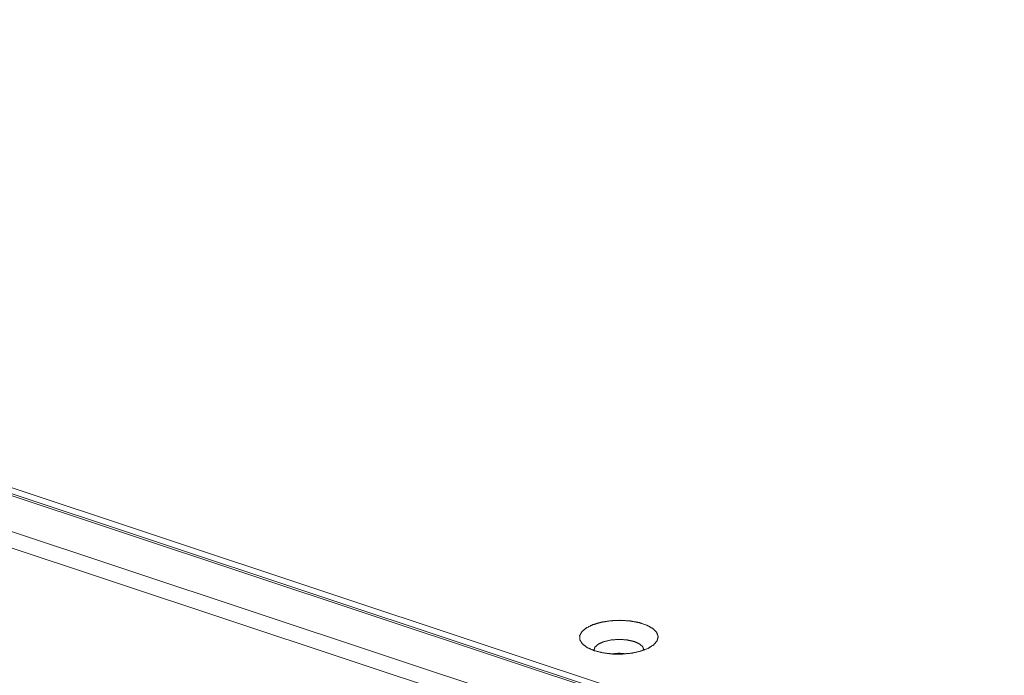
# Model space of a CAD drawing. Header units: millimetres. Extents: x 0 to 2122, y 0 to 1639.
# Tile 32 of 75: x 1309 to 1392, y 1230 to 1285. Entities that reach past the tile are written whole.
import ezdxf

# ---------------------------------------------------------------- set-up
doc = ezdxf.new("R2010")
doc.units = ezdxf.units.MM
doc.layers.add('1', color=7, linetype='Continuous', true_color=0xffffff)

msp = doc.modelspace()

# ---------------------------------------------------------------- linework, layer by layer
at = {"layer": '1', "color": 7, "linetype": 'Continuous', "lineweight": 13}
for p, q in [((1518.31, 1175.202), (1189.193, 1284.466)), ((1518.633, 1175.248), (1189.516, 1284.512)), ((1190.328, 1284.746), (1518.66, 1175.743)), ((1514.907, 1173.322), (1185.79, 1282.586)), ((1514.248, 1172.169), (1185.131, 1281.434))]:
    msp.add_line(p, q, dxfattribs=at)
for points, knots in [([(1357.403, 1231.851), (1358.112, 1231.673), (1358.904, 1231.576), (1359.731, 1231.568), (1360.539, 1231.649), (1361.279, 1231.813), (1361.904, 1232.05), (1362.374, 1232.346), (1362.66, 1232.681), (1362.744, 1233.036), (1362.621, 1233.387), (1362.298, 1233.712), (1361.796, 1233.991), (1361.146, 1234.207), (1360.389, 1234.346), (1359.573, 1234.398), (1358.749, 1234.362), (1357.969, 1234.239), (1357.281, 1234.036), (1356.73, 1233.768), (1356.349, 1233.449), (1356.162, 1233.102), (1356.182, 1232.746), (1356.407, 1232.405), (1356.822, 1232.101), (1357.403, 1231.851)], [0, 0, 0.04753, 0.099442, 0.153191, 0.206026, 0.255301, 0.298747, 0.334866, 0.36354, 0.387222, 0.411404, 0.441201, 0.478558, 0.52307, 0.573088, 0.626257, 0.679895, 0.731264, 0.777874, 0.817774, 0.850057, 0.875717, 0.898866, 0.925406, 0.958921, 1, 1]), ([(1361.554, 1231.903), (1361.455, 1232.183), (1361.157, 1232.436), (1360.69, 1232.634), (1360.101, 1232.76), (1359.446, 1232.799), (1358.793, 1232.749), (1358.205, 1232.614), (1357.742, 1232.407), (1357.448, 1232.15), (1357.354, 1231.868)], [0, 0, 0.060652, 0.140148, 0.243564, 0.366461, 0.50001, 0.633544, 0.756425, 0.859833, 0.93934, 1, 1]), ([(1360.056, 1231.589), (1359.456, 1231.638), (1358.857, 1231.58)], [0, 0, 0.500008, 1, 1])]:
    msp.add_open_spline(points, degree=1, knots=knots, dxfattribs=at)

doc.saveas('drawing.dxf')
